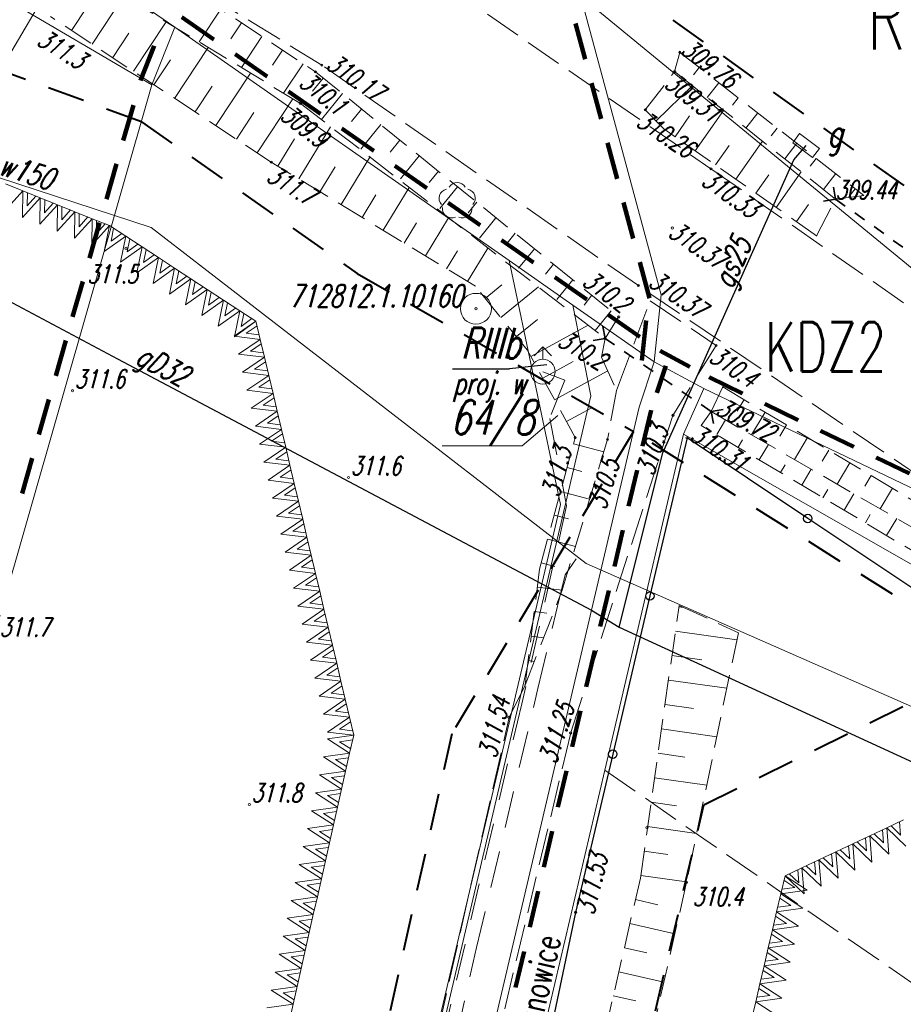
# Model space of a CAD drawing. Header units: metres. Extents: x 7429509 to 7429800, y 5564202 to 5564584.
# Tile 14 of 16: x 7429611 to 7429646, y 5564518 to 5564558. Entities that reach past the tile are written whole.
import ezdxf
from ezdxf.enums import TextEntityAlignment as Align

# ---------------------------------------------------------------- set-up
doc = ezdxf.new("R2010")
doc.units = ezdxf.units.M
doc.header["$MEASUREMENT"] = 0
for name, pattern in [('1', [0]), ('4', [2.5, 1.5, -1]), ('GDE', [0]), ('GUK', [2, 1.5, -0.5]), ('KOU', [2, 1.5, -0.5]), ('UPG', [0]), ('UPW', [0]), ('WSD', [1.75, 1.25, -0.5]), ('WSQ', [1.75, 1.25, -0.5])]:
    doc.linetypes.add(name, pattern=pattern)
doc.layers.get('0').update_dxf_attribs({"color": 250, "linetype": 'CONTINUOUS', "lineweight": 100})
for name, color, linetype, lineweight in [('EDZPD_L_0', 3, 'GDE', 13), ('EDZTD_T_0', 3, 'CONTINUOUS', 18), ('EKLPK_L_0', 3, 'GUK', 18), ('EKLTK_T_0', 3, 'CONTINUOUS', 25), ('ESPPP_L_4', 7, 'CONTINUOUS', 35), ('MPZP_L_0', 4, '4', 40), ('MPZP_L_1', 214, 'CONTINUOUS', 9), ('MPZP_T_0', 4, 'CONTINUOUS', 20), ('RAMKA_T_0', 7, 'CONTINUOUS', 13), ('SDRPK_L_1', 7, 'KOU', 18), ('SDRPT_L_0', 7, '1', 18), ('SZNPS_T_0', 7, 'CONTINUOUS', 18), ('SZNPS_T_3', 7, 'CONTINUOUS', 25), ('SZOPO_L_0', 7, '1', 35), ('SZZPZ_T_0', 7, 'CONTINUOUS', 18), ('UGGOA_T_0', 7, 'CONTINUOUS', 18), ('UGGOO_T_0', 52, 'CONTINUOUS', 18), ('UGGPA_T_0', 7, 'CONTINUOUS', 18), ('UGGPON_L_0', 52, 'UPG', 18), ('UWWOO_T_0', 5, 'CONTINUOUS', 18), ('UWWPA_T_0', 5, 'CONTINUOUS', 18), ('UWWPO_L_0', 5, 'UPW', 18), ('UWWPO_L_1', 5, 'UPW', 18), ('WUKOS_T_0', 7, 'CONTINUOUS', 18), ('WUKOS_T_1', 7, 'CONTINUOUS', 9), ('WUKPS_L_2', 7, '1', 9)]:
    doc.layers.add(name, color=color, linetype=linetype, lineweight=lineweight)
doc.styles.get("Standard").update_dxf_attribs({"font": 'Simplex.SHX', "width": 0.75})

# ---------------------------------------------------------------- blocks, each defined once
blk = doc.blocks.new('OSP')
at = {"linetype": 'Continuous'}
for radius in [0.625, 0.045]:
    blk.add_circle((0, 0), radius, dxfattribs=at)
blk = doc.blocks.new('DLN')
at = {"linetype": 'Continuous'}
for centre, start, end in [((-0.357, 0.116), 102.1497, 221.8548), ((0, 0.375), 30.1454, 149.8546), ((0.357, 0.116), 318.1452, 77.8503), ((-0.22, -0.303), 174.1535, 293.849), ((0.22, -0.303), 246.151, 5.8465)]:
    blk.add_arc(centre, 0.375, start, end, dxfattribs=at)
blk = doc.blocks.new('WLD')
at = {"linetype": 'Continuous'}
for p, q in [((0.5, 0.233), (-0.5, 0.233)), ((-0.5, 0.233), (-0.5, -0.233)), ((0.5, -0.233), (0.5, 0.233)), ((-0.5, -0.233), (0.5, -0.233))]:
    blk.add_line(p, q, dxfattribs=at)
blk = doc.blocks.new('HYP')
at = {"linetype": 'Continuous'}
for p, q in [((0, 1), (-0.35355, 0.64645)), ((0, 1), (0.35355, 0.64645)), ((0, 0.5), (0, 1))]:
    blk.add_line(p, q, dxfattribs=at)
blk.add_circle((0, 0), 0.5, dxfattribs=at)
blk = doc.blocks.new('WSP')
at = {"linetype": 'Continuous'}
blk.add_circle((0, 0), 0.045, dxfattribs=at)

msp = doc.modelspace()

# ---------------------------------------------------------------- linework, layer by layer
at = {"layer": 'EDZPD_L_0', "linetype": '1', "lineweight": 18}
for p, q in [((7429608.169, 5564563.789), (7429616.99, 5564557.74)), ((7429606.599, 5564560.969), (7429616.06, 5564555.4)), ((7429633.43, 5564558.99), (7429654.77, 5564541.45)), ((7429633.43, 5564558.99), (7429636.69, 5564546.89)), ((7429616.99, 5564557.74), (7429616.06, 5564555.4)), ((7429630.53, 5564548.28), (7429616.99, 5564557.74)), ((7429616.06, 5564555.4), (7429579.84, 5564429)), ((7429632.6, 5564538.4), (7429630.53, 5564548.28)), ((7429630.53, 5564548.28), (7429633.11, 5564546.48)), ((7429636.69, 5564546.89), (7429636.4, 5564544.18)), ((7429633.11, 5564546.48), (7429633.84, 5564542.8)), ((7429633.11, 5564546.48), (7429636.4, 5564544.18)), ((7429635.79, 5564542.34), (7429636.4, 5564544.18)), ((7429636.4, 5564544.18), (7429638.41, 5564543.1)), ((7429638.41, 5564543.1), (7429637.59, 5564541.25)), ((7429638.41, 5564543.1), (7429663.21, 5564531.21)), ((7429633.84, 5564542.8), (7429611.54, 5564447.74)), ((7429613.49, 5564447.28), (7429635.79, 5564542.34)), ((7429637.59, 5564541.25), (7429634.4, 5564527.63)), ((7429637.59, 5564541.25), (7429662.6, 5564526.94)), ((7429621.61, 5564491.56), (7429632.6, 5564538.4)), ((7429634.4, 5564527.63), (7429615.43, 5564446.79))]:
    msp.add_line(p, q, dxfattribs=at)
at = {"layer": 'EDZTD_T_0', "linetype": 'Continuous'}
for p, q in [((7429611.901, 5564559.368), (7429610.248, 5564556.546)), ((7429632.492, 5564541.998), (7429631.058, 5564540.773)), ((7429627.817, 5564540.773), (7429631.058, 5564540.773))]:
    msp.add_line(p, q, dxfattribs=at)
at = {"layer": 'EKLPK_L_0', "linetype": 'GUK'}
msp.add_line((7429634.4, 5564527.63), (7429660.61, 5564509.47), dxfattribs=at)
at = {"layer": 'EKLTK_T_0', "linetype": 'Continuous'}
for p in [(7429632.052, 5564544.063), (7429628.231, 5564543.89)]:
    msp.add_line(p, (7429630.538, 5564543.89), dxfattribs=at)
at = {"layer": 'ESPPP_L_4', "lineweight": 100}
for p, q in [((7429617.276, 5564558.15), (7429618.57, 5564557.246)), ((7429633.599, 5564556.44), (7429633.208, 5564557.892)), ((7429615.595, 5564555.585), (7429616.153, 5564556.989)), ((7429619.433, 5564556.643), (7429620.727, 5564555.739)), ((7429634.251, 5564554.02), (7429633.86, 5564555.472)), ((7429621.59, 5564555.137), (7429622.884, 5564554.233)), ((7429614.896, 5564553.153), (7429615.306, 5564554.584)), ((7429623.746, 5564553.63), (7429625.04, 5564552.726)), ((7429634.903, 5564551.6), (7429634.512, 5564553.052)), ((7429614.213, 5564550.768), (7429614.623, 5564552.199)), ((7429625.903, 5564552.123), (7429627.197, 5564551.219)), ((7429628.06, 5564550.617), (7429629.354, 5564549.713)), ((7429635.555, 5564549.18), (7429635.164, 5564550.632)), ((7429613.529, 5564548.383), (7429613.939, 5564549.814)), ((7429630.216, 5564549.11), (7429631.51, 5564548.206)), ((7429636.207, 5564546.76), (7429635.816, 5564548.212)), ((7429632.373, 5564547.603), (7429633.667, 5564546.699)), ((7429612.846, 5564545.998), (7429613.256, 5564547.429)), ((7429634.53, 5564546.097), (7429635.824, 5564545.193)), ((7429635.903, 5564544.233), (7429636.077, 5564545.859)), ((7429612.162, 5564543.613), (7429612.572, 5564545.044)), ((7429636.637, 5564544.62), (7429637.843, 5564543.972)), ((7429636.875, 5564544.023), (7429636.509, 5564542.919)), ((7429638.626, 5564543.551), (7429639.979, 5564542.902)), ((7429611.479, 5564541.228), (7429611.889, 5564542.659)), ((7429640.881, 5564542.47), (7429642.233, 5564541.821)), ((7429636.277, 5564542.226), (7429635.934, 5564540.763)), ((7429643.135, 5564541.389), (7429644.488, 5564540.74)), ((7429645.39, 5564540.308), (7429646.743, 5564539.66)), ((7429610.796, 5564538.843), (7429611.206, 5564540.274)), ((7429635.705, 5564539.788), (7429635.362, 5564538.326)), ((7429635.133, 5564537.351), (7429634.79, 5564535.888)), ((7429634.561, 5564534.913), (7429634.218, 5564533.451)), ((7429633.99, 5564532.476), (7429633.647, 5564531.014)), ((7429633.418, 5564530.039), (7429633.075, 5564528.576)), ((7429632.846, 5564527.601), (7429632.503, 5564526.139)), ((7429632.274, 5564525.164), (7429631.931, 5564523.701)), ((7429631.702, 5564522.726), (7429631.359, 5564521.264)), ((7429631.131, 5564520.289), (7429630.788, 5564518.826))]:
    msp.add_line(p, q, dxfattribs=at)
at = {"layer": 'MPZP_L_0', "linetype": '4'}
for p, q in [((7429627.004, 5564565.307), (7429654.305, 5564545.722)), ((7429615.632, 5564553.906), (7429604.855, 5564557.837)), ((7429615.632, 5564553.906), (7429624.367, 5564547.762)), ((7429624.367, 5564547.762), (7429635.56, 5564541.36)), ((7429635.56, 5564541.36), (7429628.207, 5564529.103)), ((7429650.28, 5564532.1), (7429635.56, 5564541.36)), ((7429638.407, 5564526.229), (7429650.28, 5564532.1)), ((7429628.207, 5564529.103), (7429616.455, 5564476.365)), ((7429626.214, 5564474.064), (7429638.407, 5564526.229))]:
    msp.add_line(p, q, dxfattribs=at)
at = {"layer": 'MPZP_L_1', "linetype": '4'}
for p, q in [((7429610.118, 5564550.314), (7429610.836, 5564551.104)), ((7429610.134, 5564551.385), (7429610.836, 5564551.104)), ((7429610.836, 5564551.104), (7429610.819, 5564550.033)), ((7429610.836, 5564551.104), (7429611.537, 5564550.823)), ((7429610.819, 5564550.033), (7429611.537, 5564550.823)), ((7429611.013, 5564551.032), (7429611.005, 5564550.497)), ((7429611.005, 5564550.497), (7429611.359, 5564550.894)), ((7429611.537, 5564550.823), (7429611.52, 5564549.752)), ((7429611.537, 5564550.823), (7429612.238, 5564550.542)), ((7429611.714, 5564550.751), (7429611.706, 5564550.216)), ((7429611.52, 5564549.752), (7429612.238, 5564550.542)), ((7429611.706, 5564550.216), (7429612.06, 5564550.613)), ((7429612.238, 5564550.542), (7429612.221, 5564549.471)), ((7429612.238, 5564550.542), (7429612.939, 5564550.261)), ((7429612.415, 5564550.47), (7429612.407, 5564549.935)), ((7429612.407, 5564549.935), (7429612.761, 5564550.332)), ((7429612.221, 5564549.471), (7429612.939, 5564550.261)), ((7429612.939, 5564550.261), (7429612.922, 5564549.19)), ((7429612.922, 5564549.19), (7429613.64, 5564549.98)), ((7429612.939, 5564550.261), (7429613.64, 5564549.98)), ((7429613.116, 5564550.189), (7429613.108, 5564549.654)), ((7429613.108, 5564549.654), (7429613.462, 5564550.051)), ((7429613.64, 5564549.98), (7429613.623, 5564548.909)), ((7429613.64, 5564549.98), (7429614.341, 5564549.699)), ((7429613.817, 5564549.908), (7429613.809, 5564549.373)), ((7429613.623, 5564548.909), (7429614.341, 5564549.699)), ((7429613.809, 5564549.373), (7429614.163, 5564549.77)), ((7429614.341, 5564549.699), (7429614.128, 5564548.643)), ((7429614.341, 5564549.699), (7429615, 5564549.268)), ((7429614.508, 5564549.589), (7429614.401, 5564549.062)), ((7429614.128, 5564548.643), (7429615, 5564549.268)), ((7429614.401, 5564549.062), (7429614.833, 5564549.377)), ((7429615, 5564549.268), (7429614.787, 5564548.212)), ((7429615, 5564549.268), (7429615.659, 5564548.837)), ((7429615.167, 5564549.158), (7429615.06, 5564548.631)), ((7429614.787, 5564548.212), (7429615.659, 5564548.837)), ((7429615.06, 5564548.631), (7429615.492, 5564548.946)), ((7429615.659, 5564548.837), (7429615.446, 5564547.781)), ((7429615.659, 5564548.837), (7429616.318, 5564548.406)), ((7429615.826, 5564548.727), (7429615.719, 5564548.2)), ((7429615.446, 5564547.781), (7429616.318, 5564548.406)), ((7429615.719, 5564548.2), (7429616.151, 5564548.515)), ((7429616.318, 5564548.406), (7429616.105, 5564547.35)), ((7429616.318, 5564548.406), (7429616.977, 5564547.975)), ((7429616.485, 5564548.296), (7429616.379, 5564547.769)), ((7429616.105, 5564547.35), (7429616.977, 5564547.975)), ((7429616.379, 5564547.769), (7429616.81, 5564548.084)), ((7429616.977, 5564547.975), (7429616.764, 5564546.919)), ((7429616.977, 5564547.975), (7429617.637, 5564547.544)), ((7429616.764, 5564546.919), (7429617.637, 5564547.544)), ((7429617.144, 5564547.865), (7429617.038, 5564547.338)), ((7429617.038, 5564547.338), (7429617.47, 5564547.653)), ((7429617.637, 5564547.544), (7429617.423, 5564546.488)), ((7429617.637, 5564547.544), (7429618.296, 5564547.113)), ((7429617.423, 5564546.488), (7429618.296, 5564547.113)), ((7429617.804, 5564547.434), (7429617.697, 5564546.907)), ((7429617.697, 5564546.907), (7429618.129, 5564547.222)), ((7429618.296, 5564547.113), (7429618.083, 5564546.057)), ((7429618.296, 5564547.113), (7429618.955, 5564546.682)), ((7429618.463, 5564547.003), (7429618.356, 5564546.476)), ((7429618.356, 5564546.476), (7429618.788, 5564546.791)), ((7429618.083, 5564546.057), (7429618.955, 5564546.682)), ((7429618.955, 5564546.682), (7429618.742, 5564545.626)), ((7429618.955, 5564546.682), (7429619.614, 5564546.251)), ((7429619.122, 5564546.572), (7429619.015, 5564546.045)), ((7429619.015, 5564546.045), (7429619.447, 5564546.36)), ((7429618.742, 5564545.626), (7429619.614, 5564546.251)), ((7429619.614, 5564546.251), (7429619.401, 5564545.195)), ((7429619.614, 5564546.251), (7429620.273, 5564545.82)), ((7429619.781, 5564546.141), (7429619.674, 5564545.614)), ((7429619.674, 5564545.614), (7429620.106, 5564545.929)), ((7429620.273, 5564545.82), (7429619.387, 5564545.22)), ((7429619.401, 5564545.195), (7429620.273, 5564545.82)), ((7429620.317, 5564545.635), (7429619.874, 5564545.335)), ((7429620.273, 5564545.82), (7429620.445, 5564545.09)), ((7429619.387, 5564545.22), (7429620.445, 5564545.09)), ((7429620.445, 5564545.09), (7429619.559, 5564544.491)), ((7429619.874, 5564545.335), (7429620.402, 5564545.275)), ((7429620.445, 5564545.09), (7429620.617, 5564544.361)), ((7429620.489, 5564544.905), (7429620.046, 5564544.606)), ((7429619.559, 5564544.491), (7429620.617, 5564544.361)), ((7429620.617, 5564544.361), (7429619.731, 5564543.762)), ((7429620.046, 5564544.606), (7429620.574, 5564544.546)), ((7429620.617, 5564544.361), (7429620.79, 5564543.631)), ((7429620.661, 5564544.176), (7429620.218, 5564543.876)), ((7429619.731, 5564543.762), (7429620.79, 5564543.631)), ((7429620.79, 5564543.631), (7429619.903, 5564543.032)), ((7429620.218, 5564543.876), (7429620.746, 5564543.816)), ((7429620.79, 5564543.631), (7429620.962, 5564542.902)), ((7429620.833, 5564543.447), (7429620.39, 5564543.147)), ((7429620.39, 5564543.147), (7429620.918, 5564543.087)), ((7429619.903, 5564543.032), (7429620.962, 5564542.902)), ((7429620.962, 5564542.902), (7429620.075, 5564542.303)), ((7429621.005, 5564542.717), (7429620.562, 5564542.418)), ((7429620.962, 5564542.902), (7429621.134, 5564542.173)), ((7429620.075, 5564542.303), (7429621.134, 5564542.173)), ((7429620.562, 5564542.418), (7429621.09, 5564542.357)), ((7429621.134, 5564542.173), (7429620.248, 5564541.574)), ((7429621.177, 5564541.988), (7429620.734, 5564541.688)), ((7429621.134, 5564542.173), (7429621.306, 5564541.443)), ((7429620.248, 5564541.574), (7429621.306, 5564541.443)), ((7429620.734, 5564541.688), (7429621.262, 5564541.628)), ((7429621.306, 5564541.443), (7429620.42, 5564540.844)), ((7429621.349, 5564541.259), (7429620.906, 5564540.959)), ((7429621.306, 5564541.443), (7429621.478, 5564540.714)), ((7429620.42, 5564540.844), (7429621.478, 5564540.714)), ((7429621.478, 5564540.714), (7429620.592, 5564540.115)), ((7429620.906, 5564540.959), (7429621.434, 5564540.899)), ((7429621.478, 5564540.714), (7429621.65, 5564539.985)), ((7429621.521, 5564540.529), (7429621.078, 5564540.23)), ((7429620.592, 5564540.115), (7429621.65, 5564539.985)), ((7429621.65, 5564539.985), (7429620.764, 5564539.385)), ((7429621.078, 5564540.23), (7429621.606, 5564540.169)), ((7429621.65, 5564539.985), (7429621.822, 5564539.255)), ((7429621.693, 5564539.8), (7429621.25, 5564539.5)), ((7429620.764, 5564539.385), (7429621.822, 5564539.255)), ((7429621.822, 5564539.255), (7429620.936, 5564538.656)), ((7429621.25, 5564539.5), (7429621.778, 5564539.44)), ((7429621.822, 5564539.255), (7429621.994, 5564538.526)), ((7429621.866, 5564539.07), (7429621.423, 5564538.771)), ((7429621.423, 5564538.771), (7429621.95, 5564538.711)), ((7429620.936, 5564538.656), (7429621.994, 5564538.526)), ((7429621.994, 5564538.526), (7429621.108, 5564537.927)), ((7429622.038, 5564538.341), (7429621.595, 5564538.042)), ((7429621.994, 5564538.526), (7429622.166, 5564537.797)), ((7429621.108, 5564537.927), (7429622.166, 5564537.797)), ((7429621.595, 5564538.042), (7429622.123, 5564537.981)), ((7429622.166, 5564537.797), (7429621.28, 5564537.197)), ((7429622.21, 5564537.612), (7429621.767, 5564537.312)), ((7429622.166, 5564537.797), (7429622.338, 5564537.067)), ((7429621.28, 5564537.197), (7429622.338, 5564537.067)), ((7429621.767, 5564537.312), (7429622.295, 5564537.252)), ((7429622.338, 5564537.067), (7429621.452, 5564536.468)), ((7429622.382, 5564536.882), (7429621.939, 5564536.583)), ((7429622.338, 5564537.067), (7429622.51, 5564536.338)), ((7429621.452, 5564536.468), (7429622.51, 5564536.338)), ((7429622.51, 5564536.338), (7429621.624, 5564535.739)), ((7429621.939, 5564536.583), (7429622.467, 5564536.523)), ((7429622.51, 5564536.338), (7429622.682, 5564535.608)), ((7429622.554, 5564536.153), (7429622.111, 5564535.853)), ((7429621.624, 5564535.739), (7429622.682, 5564535.608)), ((7429622.682, 5564535.608), (7429621.796, 5564535.009)), ((7429622.111, 5564535.853), (7429622.639, 5564535.793)), ((7429622.682, 5564535.608), (7429622.854, 5564534.879)), ((7429622.726, 5564535.424), (7429622.283, 5564535.124)), ((7429622.283, 5564535.124), (7429622.811, 5564535.064)), ((7429621.796, 5564535.009), (7429622.854, 5564534.879)), ((7429622.854, 5564534.879), (7429621.968, 5564534.28)), ((7429622.854, 5564534.879), (7429623.026, 5564534.15)), ((7429622.898, 5564534.694), (7429622.455, 5564534.395)), ((7429622.455, 5564534.395), (7429622.983, 5564534.334)), ((7429621.968, 5564534.28), (7429623.026, 5564534.15)), ((7429623.026, 5564534.15), (7429622.14, 5564533.551)), ((7429623.07, 5564533.965), (7429622.627, 5564533.665)), ((7429623.026, 5564534.15), (7429623.199, 5564533.42)), ((7429622.14, 5564533.551), (7429623.199, 5564533.42)), ((7429622.627, 5564533.665), (7429623.155, 5564533.605)), ((7429623.199, 5564533.42), (7429622.312, 5564532.821)), ((7429623.242, 5564533.236), (7429622.799, 5564532.936)), ((7429623.199, 5564533.42), (7429623.371, 5564532.691)), ((7429622.312, 5564532.821), (7429623.371, 5564532.691)), ((7429622.799, 5564532.936), (7429623.327, 5564532.876)), ((7429623.371, 5564532.691), (7429622.485, 5564532.092)), ((7429623.414, 5564532.506), (7429622.971, 5564532.207)), ((7429623.371, 5564532.691), (7429623.543, 5564531.962)), ((7429622.485, 5564532.092), (7429623.543, 5564531.962)), ((7429623.543, 5564531.962), (7429622.657, 5564531.362)), ((7429622.971, 5564532.207), (7429623.499, 5564532.146)), ((7429623.543, 5564531.962), (7429623.715, 5564531.232)), ((7429623.586, 5564531.777), (7429623.143, 5564531.477)), ((7429622.657, 5564531.362), (7429623.715, 5564531.232)), ((7429623.715, 5564531.232), (7429622.829, 5564530.633)), ((7429623.143, 5564531.477), (7429623.671, 5564531.417)), ((7429623.715, 5564531.232), (7429623.887, 5564530.503)), ((7429623.758, 5564531.047), (7429623.315, 5564530.748)), ((7429623.315, 5564530.748), (7429623.843, 5564530.688)), ((7429622.829, 5564530.633), (7429623.887, 5564530.503)), ((7429623.887, 5564530.503), (7429623.001, 5564529.904)), ((7429623.887, 5564530.503), (7429624.059, 5564529.774)), ((7429623.93, 5564530.318), (7429623.487, 5564530.019)), ((7429623.487, 5564530.019), (7429624.015, 5564529.958)), ((7429623.001, 5564529.904), (7429624.059, 5564529.774)), ((7429624.059, 5564529.774), (7429623.173, 5564529.174)), ((7429624.103, 5564529.589), (7429623.659, 5564529.289)), ((7429624.059, 5564529.774), (7429624.231, 5564529.044)), ((7429623.173, 5564529.174), (7429624.231, 5564529.044)), ((7429623.659, 5564529.289), (7429624.187, 5564529.229)), ((7429624.231, 5564529.044), (7429623.173, 5564528.896)), ((7429623.173, 5564528.896), (7429624.067, 5564528.317)), ((7429624.19, 5564528.86), (7429623.66, 5564528.786)), ((7429623.66, 5564528.786), (7429624.109, 5564528.502)), ((7429624.231, 5564529.044), (7429624.067, 5564528.317)), ((7429624.067, 5564528.317), (7429623.009, 5564528.169)), ((7429623.009, 5564528.169), (7429623.904, 5564527.591)), ((7429624.026, 5564528.133), (7429623.497, 5564528.059)), ((7429623.497, 5564528.059), (7429623.945, 5564527.775)), ((7429624.067, 5564528.317), (7429623.904, 5564527.591)), ((7429623.904, 5564527.591), (7429622.845, 5564527.442)), ((7429623.904, 5564527.591), (7429623.74, 5564526.864)), ((7429622.845, 5564527.442), (7429623.74, 5564526.864)), ((7429623.862, 5564527.407), (7429623.333, 5564527.333)), ((7429623.333, 5564527.333), (7429623.781, 5564527.048)), ((7429623.74, 5564526.864), (7429622.681, 5564526.716)), ((7429623.74, 5564526.864), (7429623.576, 5564526.137)), ((7429622.681, 5564526.716), (7429623.576, 5564526.137)), ((7429623.698, 5564526.68), (7429623.169, 5564526.606)), ((7429623.169, 5564526.606), (7429623.618, 5564526.322)), ((7429623.576, 5564526.137), (7429622.518, 5564525.989)), ((7429622.518, 5564525.989), (7429623.412, 5564525.411)), ((7429623.535, 5564525.953), (7429623.005, 5564525.879)), ((7429623.576, 5564526.137), (7429623.412, 5564525.411)), ((7429623.005, 5564525.879), (7429623.454, 5564525.595)), ((7429645.819, 5564525.293), (7429646.505, 5564525.616)), ((7429623.412, 5564525.411), (7429622.354, 5564525.262)), ((7429622.354, 5564525.262), (7429623.249, 5564524.684)), ((7429623.371, 5564525.227), (7429622.842, 5564525.152)), ((7429622.842, 5564525.152), (7429623.29, 5564524.868)), ((7429623.412, 5564525.411), (7429623.249, 5564524.684)), ((7429645.132, 5564524.97), (7429645.819, 5564525.293)), ((7429645.693, 5564524.681), (7429645.645, 5564525.211)), ((7429645.906, 5564524.229), (7429645.819, 5564525.293)), ((7429645.819, 5564525.293), (7429646.592, 5564524.552)), ((7429645.993, 5564525.375), (7429646.379, 5564525.004)), ((7429646.379, 5564525.004), (7429646.331, 5564525.534)), ((7429644.446, 5564524.647), (7429645.132, 5564524.97)), ((7429645.006, 5564524.358), (7429644.958, 5564524.888)), ((7429645.219, 5564523.906), (7429645.132, 5564524.97)), ((7429645.132, 5564524.97), (7429645.906, 5564524.229)), ((7429645.306, 5564525.052), (7429645.693, 5564524.681)), ((7429623.249, 5564524.684), (7429622.19, 5564524.536)), ((7429622.19, 5564524.536), (7429623.085, 5564523.957)), ((7429623.207, 5564524.5), (7429622.678, 5564524.426)), ((7429622.678, 5564524.426), (7429623.127, 5564524.141)), ((7429623.249, 5564524.684), (7429623.085, 5564523.957)), ((7429643.759, 5564524.324), (7429644.446, 5564524.647)), ((7429643.933, 5564524.406), (7429644.32, 5564524.035)), ((7429644.32, 5564524.035), (7429644.272, 5564524.565)), ((7429644.533, 5564523.583), (7429644.446, 5564524.647)), ((7429644.446, 5564524.647), (7429645.219, 5564523.906)), ((7429644.62, 5564524.729), (7429645.006, 5564524.358)), ((7429623.085, 5564523.957), (7429622.027, 5564523.809)), ((7429623.085, 5564523.957), (7429622.921, 5564523.231)), ((7429642.386, 5564523.678), (7429643.073, 5564524.001)), ((7429643.073, 5564524.001), (7429643.759, 5564524.324)), ((7429643.16, 5564522.937), (7429643.073, 5564524.001)), ((7429643.073, 5564524.001), (7429643.846, 5564523.26)), ((7429643.247, 5564524.083), (7429643.633, 5564523.712)), ((7429643.633, 5564523.712), (7429643.585, 5564524.242)), ((7429643.846, 5564523.26), (7429643.759, 5564524.324)), ((7429643.759, 5564524.324), (7429644.533, 5564523.583)), ((7429622.027, 5564523.809), (7429622.921, 5564523.231)), ((7429623.044, 5564523.773), (7429622.514, 5564523.699)), ((7429622.514, 5564523.699), (7429622.963, 5564523.415)), ((7429641.7, 5564523.355), (7429642.386, 5564523.678)), ((7429642.26, 5564523.066), (7429642.212, 5564523.596)), ((7429642.473, 5564522.614), (7429642.386, 5564523.678)), ((7429642.386, 5564523.678), (7429643.16, 5564522.937)), ((7429642.56, 5564523.76), (7429642.947, 5564523.389)), ((7429642.947, 5564523.389), (7429642.899, 5564523.919)), ((7429622.921, 5564523.231), (7429621.863, 5564523.082)), ((7429622.921, 5564523.231), (7429622.758, 5564522.504)), ((7429641.53, 5564522.625), (7429641.7, 5564523.355)), ((7429642.103, 5564522.882), (7429641.657, 5564523.17)), ((7429641.7, 5564523.355), (7429642.473, 5564522.614)), ((7429642.59, 5564522.769), (7429641.7, 5564523.355)), ((7429641.874, 5564523.437), (7429642.26, 5564523.066)), ((7429621.863, 5564523.082), (7429622.758, 5564522.504)), ((7429622.88, 5564523.047), (7429622.351, 5564522.972)), ((7429622.351, 5564522.972), (7429622.799, 5564522.688)), ((7429641.53, 5564522.625), (7429642.59, 5564522.769)), ((7429641.573, 5564522.81), (7429642.103, 5564522.882)), ((7429622.758, 5564522.504), (7429621.699, 5564522.356)), ((7429621.699, 5564522.356), (7429622.594, 5564521.777)), ((7429622.758, 5564522.504), (7429622.594, 5564521.777)), ((7429641.361, 5564521.895), (7429641.53, 5564522.625)), ((7429641.934, 5564522.152), (7429641.487, 5564522.44)), ((7429642.421, 5564522.039), (7429641.53, 5564522.625)), ((7429622.716, 5564522.32), (7429622.187, 5564522.246)), ((7429622.187, 5564522.246), (7429622.635, 5564521.961)), ((7429641.361, 5564521.895), (7429642.421, 5564522.039)), ((7429641.404, 5564522.08), (7429641.934, 5564522.152)), ((7429622.594, 5564521.777), (7429621.535, 5564521.629)), ((7429621.535, 5564521.629), (7429622.43, 5564521.051)), ((7429622.552, 5564521.593), (7429622.023, 5564521.519)), ((7429622.594, 5564521.777), (7429622.43, 5564521.051)), ((7429641.192, 5564521.165), (7429641.361, 5564521.895)), ((7429641.765, 5564521.422), (7429641.318, 5564521.71)), ((7429642.252, 5564521.309), (7429641.361, 5564521.895)), ((7429622.023, 5564521.519), (7429622.472, 5564521.235)), ((7429641.023, 5564520.435), (7429641.192, 5564521.165)), ((7429641.192, 5564521.165), (7429642.252, 5564521.309)), ((7429642.082, 5564520.579), (7429641.192, 5564521.165)), ((7429641.235, 5564521.35), (7429641.765, 5564521.422)), ((7429622.43, 5564521.051), (7429621.372, 5564520.902)), ((7429621.372, 5564520.902), (7429622.266, 5564520.324)), ((7429622.389, 5564520.867), (7429621.859, 5564520.792)), ((7429621.859, 5564520.792), (7429622.308, 5564520.508)), ((7429622.43, 5564521.051), (7429622.266, 5564520.324)), ((7429641.595, 5564520.692), (7429641.149, 5564520.98)), ((7429640.853, 5564519.705), (7429641.023, 5564520.435)), ((7429641.023, 5564520.435), (7429642.082, 5564520.579)), ((7429641.913, 5564519.849), (7429641.023, 5564520.435)), ((7429641.065, 5564520.62), (7429641.595, 5564520.692)), ((7429622.266, 5564520.324), (7429621.208, 5564520.176)), ((7429621.208, 5564520.176), (7429622.103, 5564519.597)), ((7429622.225, 5564520.14), (7429621.696, 5564520.066)), ((7429621.696, 5564520.066), (7429622.144, 5564519.781)), ((7429622.266, 5564520.324), (7429622.103, 5564519.597)), ((7429640.896, 5564519.89), (7429641.426, 5564519.962)), ((7429641.426, 5564519.962), (7429640.98, 5564520.25)), ((7429622.103, 5564519.597), (7429621.044, 5564519.449)), ((7429622.103, 5564519.597), (7429621.939, 5564518.871)), ((7429640.684, 5564518.975), (7429640.853, 5564519.705)), ((7429640.853, 5564519.705), (7429641.913, 5564519.849)), ((7429641.744, 5564519.119), (7429640.853, 5564519.705)), ((7429621.044, 5564519.449), (7429621.939, 5564518.871)), ((7429622.061, 5564519.413), (7429621.532, 5564519.339)), ((7429621.532, 5564519.339), (7429621.981, 5564519.055)), ((7429640.727, 5564519.16), (7429641.257, 5564519.232)), ((7429641.257, 5564519.232), (7429640.81, 5564519.52)), ((7429621.939, 5564518.871), (7429620.881, 5564518.722)), ((7429621.939, 5564518.871), (7429621.775, 5564518.144)), ((7429640.515, 5564518.246), (7429640.684, 5564518.975)), ((7429641.088, 5564518.502), (7429640.641, 5564518.791)), ((7429640.684, 5564518.975), (7429641.744, 5564519.119)), ((7429641.575, 5564518.389), (7429640.684, 5564518.975)), ((7429620.881, 5564518.722), (7429621.775, 5564518.144)), ((7429621.898, 5564518.687), (7429621.368, 5564518.612)), ((7429621.368, 5564518.612), (7429621.817, 5564518.328)), ((7429640.515, 5564518.246), (7429641.575, 5564518.389)), ((7429640.558, 5564518.43), (7429641.088, 5564518.502)), ((7429621.775, 5564518.144), (7429620.717, 5564517.996)), ((7429621.775, 5564518.144), (7429621.612, 5564517.417)), ((7429640.345, 5564517.516), (7429640.515, 5564518.246)), ((7429641.405, 5564517.66), (7429640.515, 5564518.246))]:
    msp.add_line(p, q, dxfattribs=at)
at = {"layer": 'SDRPK_L_1', "linetype": 'KOU'}
for p, q in [((7429622.94, 5564556.2), (7429613.6, 5564561.94)), ((7429626.36, 5564560.54), (7429638.7, 5564552)), ((7429635.76, 5564547.27), (7429622.94, 5564556.2)), ((7429638.7, 5564552), (7429651.96, 5564542.77)), ((7429649.01, 5564538.27), (7429635.76, 5564547.27)), ((7429634.87, 5564543.02), (7429636.24, 5564546.65)), ((7429636.24, 5564546.65), (7429638.91, 5564544.84)), ((7429638.91, 5564544.84), (7429637.16, 5564542.01)), ((7429637.16, 5564542.01), (7429633.023, 5564529.144)), ((7429630.525, 5564529.772), (7429631.17, 5564531.08)), ((7429627.21, 5564515.171), (7429630.525, 5564529.772)), ((7429633.023, 5564529.144), (7429629.567, 5564514.708))]:
    msp.add_line(p, q, dxfattribs=at)
at = {"layer": 'SDRPT_L_0', "linetype": '1', "lineweight": 35}
for p, q in [((7429643.669, 5564551.258), (7429643.75, 5564550.77)), ((7429643.262, 5564550.689), (7429643.75, 5564550.77)), ((7429643.75, 5564550.77), (7429644.139, 5564550.492)), ((7429644.529, 5564550.214), (7429644.918, 5564549.936)), ((7429645.307, 5564549.658), (7429645.697, 5564549.38)), ((7429646.086, 5564549.102), (7429646.475, 5564548.824)), ((7429634.321, 5564545.617), (7429634.41, 5564545.13)), ((7429633.923, 5564545.041), (7429634.41, 5564545.13)), ((7429634.41, 5564545.13), (7429634.799, 5564544.861)), ((7429635.188, 5564544.593), (7429635.577, 5564544.324)), ((7429635.965, 5564544.056), (7429636.354, 5564543.787)), ((7429636.743, 5564543.518), (7429637.132, 5564543.25)), ((7429637.521, 5564542.981), (7429637.91, 5564542.713)), ((7429638.299, 5564542.444), (7429638.71, 5564542.16)), ((7429638.71, 5564542.16), (7429639.197, 5564542.249)), ((7429638.71, 5564542.16), (7429638.799, 5564541.673))]:
    msp.add_line(p, q, dxfattribs=at)
at = {"layer": 'SZOPO_L_0', "linetype": '1', "lineweight": 25}
for p, q in [((7429637.73, 5564541.1), (7429636.227, 5564534.69)), ((7429642.62, 5564537.83), (7429637.73, 5564541.1)), ((7429647.51, 5564534.56), (7429642.62, 5564537.83)), ((7429636.227, 5564534.69), (7429634.723, 5564528.28)), ((7429634.723, 5564528.28), (7429633.22, 5564521.87)), ((7429633.22, 5564521.87), (7429631.415, 5564513.33))]:
    msp.add_line(p, q, dxfattribs=at)
for centre in [(7429642.62, 5564537.83), (7429636.227, 5564534.69), (7429634.723, 5564528.28)]:
    msp.add_circle(centre, 0.17, dxfattribs=at)
at = {"layer": 'UGGPON_L_0', "linetype": '1', "lineweight": 25}
for p, q in [((7429642.06, 5564552.37), (7429642.55, 5564552.94)), ((7429636.75, 5564540.49), (7429642.06, 5564552.37)), ((7429602.351, 5564550.843), (7429614.67, 5564544.3)), ((7429614.67, 5564544.3), (7429633.86, 5564534.12)), ((7429634.98, 5564533.43), (7429636.75, 5564540.49)), ((7429633.86, 5564534.12), (7429634.98, 5564533.43)), ((7429634.98, 5564533.43), (7429647.66, 5564527.59))]:
    msp.add_line(p, q, dxfattribs=at)
at = {"layer": 'UWWPO_L_0', "linetype": '1'}
for p, q in [((7429603.047, 5564553.861), (7429616.03, 5564549.62)), ((7429616.03, 5564549.62), (7429633.65, 5564536)), ((7429633.65, 5564536), (7429662.93, 5564523.13))]:
    msp.add_line(p, q, dxfattribs=at)
at = {"layer": 'UWWPO_L_1', "linetype": '4'}
for p, q in [((7429631.89, 5564543.78), (7429632.78, 5564543.44)), ((7429632.78, 5564543.44), (7429632.17, 5564541.88)), ((7429632.17, 5564541.88), (7429632.85, 5564538.34)), ((7429632.85, 5564538.34), (7429631.04, 5564530.32)), ((7429632.8, 5564535.55), (7429633.24, 5564536.2)), ((7429632.56, 5564534.61), (7429632.8, 5564535.55)), ((7429631.69, 5564530.94), (7429632.56, 5564534.61)), ((7429629.21, 5564520.44), (7429631.69, 5564530.94)), ((7429631.04, 5564530.32), (7429628.74, 5564520.58)), ((7429628.74, 5564520.58), (7429626.63, 5564511.66)), ((7429627.83, 5564514.38), (7429629.21, 5564520.44))]:
    msp.add_line(p, q, dxfattribs=at)
at = {"layer": 'WUKPS_L_2', "linetype": 'WSQ'}
for p, q in [((7429613.6, 5564561.94), (7429622.68, 5564555.93)), ((7429620.89, 5564552.27), (7429611.95, 5564558.17)), ((7429637.44, 5564556.72), (7429637.23, 5564555.94)), ((7429637.44, 5564556.72), (7429644.89, 5564550.92)), ((7429622.68, 5564555.93), (7429634.96, 5564546)), ((7429636.04, 5564554.39), (7429637.23, 5564555.94)), ((7429636.79, 5564553.62), (7429636.04, 5564554.39)), ((7429642.98, 5564549.29), (7429636.79, 5564553.62)), ((7429629.16, 5564547.24), (7429620.89, 5564552.27)), ((7429642.98, 5564549.29), (7429643.75, 5564550.77)), ((7429644.89, 5564550.92), (7429643.75, 5564550.77)), ((7429631.26, 5564544.66), (7429629.16, 5564547.24)), ((7429634.96, 5564546), (7429634.41, 5564545.13)), ((7429633.2, 5564541.11), (7429631.26, 5564544.66)), ((7429639.18, 5564543.16), (7429638.71, 5564542.16)), ((7429639.18, 5564543.16), (7429660.26, 5564530.57)), ((7429638.31, 5564541.6), (7429638.71, 5564542.16)), ((7429649.13, 5564535.17), (7429638.31, 5564541.6)), ((7429631.76, 5564535.78), (7429633.2, 5564541.11)), ((7429631.17, 5564531.08), (7429631.76, 5564535.78)), ((7429631.17, 5564531.08), (7429632.68, 5564534.93)), ((7429635.84, 5564523.26), (7429637.41, 5564534.31)), ((7429637.41, 5564534.31), (7429639.81, 5564533.2)), ((7429630.5, 5564499.97), (7429635.84, 5564523.26))]:
    msp.add_line(p, q, dxfattribs=at)
at = {"layer": 'WUKPS_L_2', "linetype": 'WSD'}
for p, q in [((7429622.07, 5564554.65), (7429613.05, 5564560.14)), ((7429637.23, 5564555.94), (7429643.75, 5564550.77)), ((7429622.07, 5564554.65), (7429634.41, 5564545.13)), ((7429634.41, 5564545.13), (7429634.27, 5564544.37)), ((7429634.27, 5564544.37), (7429634.87, 5564543.02)), ((7429634.87, 5564543.02), (7429634.51, 5564541.03)), ((7429638.71, 5564542.16), (7429659.85, 5564529.98)), ((7429634.51, 5564541.03), (7429632.68, 5564534.93)), ((7429639.81, 5564533.2), (7429637.71, 5564523.09)), ((7429637.71, 5564523.09), (7429634.63, 5564509.47))]:
    msp.add_line(p, q, dxfattribs=at)
at = {"layer": 'WUKPS_L_2', "linetype": '1'}
for p, q in [((7429613.637, 5564557.057), (7429614.92, 5564559.002)), ((7429612.802, 5564557.608), (7429613.434, 5564558.565)), ((7429618.847, 5564558.467), (7429617.971, 5564557.145)), ((7429615.306, 5564555.955), (7429616.63, 5564557.961)), ((7429619.681, 5564557.915), (7429619.253, 5564557.27)), ((7429614.471, 5564556.506), (7429615.123, 5564557.494)), ((7429620.514, 5564557.363), (7429619.681, 5564556.104)), ((7429616.975, 5564554.854), (7429618.339, 5564556.921)), ((7429621.348, 5564556.811), (7429620.942, 5564556.198)), ((7429616.141, 5564555.404), (7429616.813, 5564556.423)), ((7429618.645, 5564553.752), (7429620.049, 5564555.88)), ((7429622.182, 5564556.26), (7429621.391, 5564555.064)), ((7429638.229, 5564556.106), (7429637.999, 5564555.81)), ((7429622.993, 5564555.677), (7429622.561, 5564555.141)), ((7429639.018, 5564555.491), (7429638.552, 5564554.892)), ((7429617.81, 5564554.303), (7429618.502, 5564555.352)), ((7429636.479, 5564553.939), (7429637.948, 5564555.371)), ((7429620.314, 5564552.65), (7429621.759, 5564554.84)), ((7429623.771, 5564555.048), (7429622.927, 5564554.005)), ((7429639.807, 5564554.877), (7429639.571, 5564554.574)), ((7429619.479, 5564553.201), (7429620.192, 5564554.28)), ((7429624.549, 5564554.419), (7429624.138, 5564553.911)), ((7429638.063, 5564552.729), (7429639.211, 5564554.369)), ((7429637.244, 5564553.302), (7429637.835, 5564554.147)), ((7429640.596, 5564554.263), (7429640.119, 5564553.649)), ((7429622.009, 5564551.589), (7429623.295, 5564553.705)), ((7429625.326, 5564553.79), (7429624.526, 5564552.801)), ((7429641.385, 5564553.648), (7429641.144, 5564553.338)), ((7429621.155, 5564552.109), (7429621.827, 5564553.214)), ((7429626.104, 5564553.161), (7429625.714, 5564552.68)), ((7429639.702, 5564551.583), (7429640.781, 5564553.124)), ((7429638.883, 5564552.156), (7429639.439, 5564552.951)), ((7429642.174, 5564553.034), (7429641.686, 5564552.407)), ((7429623.718, 5564550.55), (7429624.889, 5564552.475)), ((7429626.881, 5564552.533), (7429626.125, 5564551.597)), ((7429642.963, 5564552.42), (7429642.716, 5564552.103)), ((7429622.863, 5564551.07), (7429623.478, 5564552.08)), ((7429627.659, 5564551.904), (7429627.291, 5564551.45)), ((7429641.341, 5564550.436), (7429642.351, 5564551.88)), ((7429640.522, 5564551.01), (7429641.044, 5564551.756)), ((7429643.753, 5564551.806), (7429643.253, 5564551.164)), ((7429625.426, 5564549.511), (7429626.482, 5564551.246)), ((7429628.436, 5564551.275), (7429627.723, 5564550.393)), ((7429644.542, 5564551.191), (7429644.29, 5564550.868)), ((7429624.572, 5564550.03), (7429625.129, 5564550.946)), ((7429629.214, 5564550.646), (7429628.868, 5564550.219)), ((7429642.161, 5564549.863), (7429642.648, 5564550.56)), ((7429627.135, 5564548.472), (7429628.075, 5564550.017)), ((7429629.992, 5564550.018), (7429629.322, 5564549.19)), ((7429626.281, 5564548.991), (7429626.78, 5564549.811)), ((7429630.769, 5564549.389), (7429630.445, 5564548.988)), ((7429628.844, 5564547.432), (7429629.669, 5564548.788)), ((7429631.547, 5564548.76), (7429630.909, 5564547.972)), ((7429627.99, 5564547.952), (7429628.431, 5564548.677)), ((7429632.324, 5564548.131), (7429632.005, 5564547.736)), ((7429633.102, 5564547.502), (7429632.462, 5564546.711)), ((7429629.558, 5564546.751), (7429630.227, 5564547.296)), ((7429630.189, 5564545.976), (7429631.71, 5564547.213)), ((7429633.88, 5564546.874), (7429633.559, 5564546.477)), ((7429630.82, 5564545.2), (7429631.672, 5564545.893)), ((7429634.657, 5564546.245), (7429634.015, 5564545.451)), ((7429631.406, 5564544.394), (7429633.723, 5564545.66)), ((7429631.885, 5564543.516), (7429633.124, 5564544.193)), ((7429632.365, 5564542.639), (7429634.517, 5564543.815)), ((7429632.844, 5564541.761), (7429633.842, 5564542.306)), ((7429640.039, 5564542.647), (7429639.76, 5564542.181)), ((7429640.897, 5564542.134), (7429640.348, 5564541.216)), ((7429638.936, 5564541.228), (7429639.291, 5564541.825)), ((7429641.756, 5564541.622), (7429641.485, 5564541.169)), ((7429642.614, 5564541.109), (7429642.082, 5564540.217)), ((7429633.133, 5564540.861), (7429634.36, 5564540.529)), ((7429639.796, 5564540.717), (7429639.977, 5564541.022)), ((7429640.655, 5564540.206), (7429641.024, 5564540.827)), ((7429643.473, 5564540.596), (7429643.21, 5564540.157)), ((7429641.515, 5564539.695), (7429641.703, 5564540.011)), ((7429644.331, 5564540.083), (7429643.815, 5564539.219)), ((7429632.872, 5564539.896), (7429633.472, 5564539.733)), ((7429642.375, 5564539.185), (7429642.757, 5564539.828)), ((7429645.19, 5564539.571), (7429644.936, 5564539.145)), ((7429632.611, 5564538.93), (7429633.785, 5564538.613)), ((7429643.234, 5564538.674), (7429643.429, 5564539.001)), ((7429644.094, 5564538.163), (7429644.49, 5564538.83)), ((7429646.048, 5564539.058), (7429645.548, 5564538.22)), ((7429632.35, 5564537.965), (7429632.924, 5564537.81)), ((7429644.954, 5564537.652), (7429645.155, 5564537.991)), ((7429645.813, 5564537.141), (7429646.223, 5564537.831)), ((7429632.089, 5564536.999), (7429633.21, 5564536.697)), ((7429631.829, 5564536.034), (7429632.376, 5564535.886)), ((7429631.668, 5564535.049), (7429632.677, 5564534.922)), ((7429631.544, 5564534.057), (7429632.049, 5564533.993)), ((7429637.402, 5564534.255), (7429637.584, 5564534.229)), ((7429637.262, 5564533.265), (7429639.75, 5564532.912)), ((7429631.419, 5564533.064), (7429631.923, 5564533.001)), ((7429631.295, 5564532.072), (7429631.547, 5564532.041)), ((7429637.121, 5564532.275), (7429638.334, 5564532.103)), ((7429636.98, 5564531.285), (7429639.343, 5564530.949)), ((7429636.84, 5564530.295), (7429637.989, 5564530.132)), ((7429636.699, 5564529.305), (7429638.935, 5564528.987)), ((7429636.558, 5564528.315), (7429637.645, 5564528.161)), ((7429636.418, 5564527.325), (7429638.527, 5564527.025)), ((7429636.277, 5564526.335), (7429637.3, 5564526.189)), ((7429636.136, 5564525.345), (7429638.12, 5564525.063)), ((7429635.996, 5564524.355), (7429636.956, 5564524.218)), ((7429635.855, 5564523.365), (7429637.712, 5564523.101)), ((7429635.64, 5564522.388), (7429636.549, 5564522.18)), ((7429635.417, 5564521.414), (7429637.237, 5564520.996)), ((7429635.193, 5564520.439), (7429636.105, 5564520.23)), ((7429634.97, 5564519.464), (7429636.795, 5564519.046)), ((7429634.746, 5564518.489), (7429635.661, 5564518.28))]:
    msp.add_line(p, q, dxfattribs=at)
for p in [(7429637.44, 5564556.72), (7429642.98, 5564549.29), (7429639.18, 5564543.16), (7429631.17, 5564531.08)]:
    msp.add_point(p, dxfattribs=at)

# ---------------------------------------------------------------- block references
at = {"layer": 'SZNPS_T_0'}
msp.add_blockref('OSP', (7429629.18, 5564546.329), dxfattribs=at)
at = {"layer": 'SZZPZ_T_0'}
msp.add_blockref('DLN', (7429628.422, 5564550.692), dxfattribs=at)
at = {"layer": 'UGGPA_T_0', "rotation": 323.3560453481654}
msp.add_blockref('WLD', (7429642.55, 5564552.94), dxfattribs=at)
at = {"layer": 'UWWPA_T_0'}
msp.add_blockref('HYP', (7429631.89, 5564543.78), dxfattribs=at)
at = {"layer": 'WUKOS_T_0'}
for p in [(7429615.01, 5564548.78), (7429612.84, 5564543.01), (7429624.02, 5564539.49), (7429630.52, 5564529.77), (7429633.02, 5564529.14), (7429620, 5564526.24)]:
    msp.add_blockref('WSP', p, dxfattribs=at)
at = {"layer": 'WUKOS_T_1'}
for p in [(7429637.44, 5564556.72), (7429622.68, 5564555.93), (7429622.94, 5564556.2), (7429637.23, 5564555.94), (7429622.07, 5564554.65), (7429636.04, 5564554.39), (7429620.89, 5564552.27), (7429638.7, 5564552), (7429643.75, 5564550.77), (7429637.14, 5564549.6), (7429635.76, 5564547.27), (7429634.96, 5564546), (7429634.41, 5564545.13), (7429638.91, 5564544.84), (7429634.56, 5564544.45), (7429637.16, 5564542.01), (7429638.71, 5564542.16), (7429633.2, 5564541.11), (7429637.73, 5564541.1), (7429634.51, 5564541.03), (7429636.11, 5564525.3), (7429637.71, 5564523.09), (7429633.22, 5564521.87)]:
    msp.add_blockref('WSP', p, dxfattribs=at)

# ---------------------------------------------------------------- texts
at = {"layer": 'EDZTD_T_0', "oblique": 15, "width": 0.7}
msp.add_text('64/8', height=1.3889, dxfattribs=at).set_placement((7429631.554, 5564541.236), align=Align.RIGHT)
at = {"layer": 'EKLTK_T_0', "oblique": 15, "width": 0.7}
msp.add_text('RIIIb', height=1.25, dxfattribs=at).set_placement((7429630.984, 5564544.307), align=Align.RIGHT)
at = {"layer": 'MPZP_T_0', "width": 0.7}
for s, height, p in [('R1', 2.5, (7429645.02, 5564559.341)), ('KDZ2', 2, (7429640.886, 5564545.789))]:
    msp.add_text(s, height=height, dxfattribs=at).set_placement(p, align=Align.TOP_LEFT)
at = {"layer": 'RAMKA_T_0', "width": 0.7}
msp.add_text('Poskwitów gm. Iwanowice', height=1, rotation=77.427, dxfattribs=at).set_placement((7429629.026, 5564509.295), align=Align.TOP_LEFT)
at = {"layer": 'SZNPS_T_3', "oblique": 15, "width": 0.7}
msp.add_text('712812.1.10160', height=0.9, dxfattribs=at).set_placement((7429621.631, 5564546.4))
at = {"layer": 'UGGOA_T_0', "oblique": 15, "width": 0.7}
msp.add_text('g', height=1.08, dxfattribs=at).set_placement((7429643.4, 5564552.904))
at = {"layer": 'UGGOO_T_0', "lineweight": 9, "oblique": 15, "width": 0.7}
msp.add_text('gs25', height=0.9, rotation=65.917, dxfattribs=at).set_placement((7429639.132, 5564547.272), align=Align.MIDDLE_LEFT)
msp.add_text('gD32', height=0.9, rotation=331.998, dxfattribs=at).set_placement((7429615.331, 5564544.149))
at = {"layer": 'UWWOO_T_0', "lineweight": 9, "oblique": 15, "width": 0.7}
msp.add_text('w150', height=0.9, rotation=342.347, dxfattribs=at).set_placement((7429609.798, 5564551.793))
at = {"layer": 'UWWPA_T_0', "oblique": 15, "width": 0.7}
msp.add_text('proj. w', height=0.9, dxfattribs=at).set_placement((7429628.259, 5564542.863))
at = {"layer": 'WUKOS_T_1', "oblique": 15, "width": 0.7}
for s, rotation, p in [('311.3', 328.75, (7429611.74, 5564557.698)), ('310.1', 321.04, (7429622.44, 5564555.983)), ('309.31', 322.029, (7429637.23, 5564555.94)), ('309.9', 322.351, (7429621.667, 5564554.644)), ('310.26', 326.62, (7429636.04, 5564554.39)), ('311.7', 328.691, (7429621.04, 5564552.18)), ('310.33', 324.821, (7429638.7, 5564552)), ('310.5', 73.3, (7429633.71, 5564538.36)), ('311.53', 76.801, (7429633.23, 5564521.9))]:
    msp.add_text(s, height=0.75, rotation=rotation, dxfattribs=at).set_placement(p, align=Align.TOP_LEFT)
for s, rotation, p in [('309.76', 322.431, (7429637.44, 5564556.72)), ('310.17', 325.14, (7429623.08, 5564556.1)), ('310.37', 325.814, (7429636.128, 5564547.282)), ('310.4', 325.866, (7429638.577, 5564544.232)), ('309.72', 331.5899, (7429638.852, 5564542.081)), ('310.31', 326.228, (7429637.81, 5564541.05)), ('310.3', 72.288, (7429636.37, 5564539.52)), ('311.3', 74.881, (7429632.54, 5564538.65)), ('311.54', 76.6215, (7429629.998, 5564528.077)), ('311.25', 71.904, (7429632.418, 5564527.845))]:
    msp.add_text(s, height=0.75, rotation=rotation, dxfattribs=at).set_placement(p)
for s, p in [('309.44', (7429643.75, 5564550.77)), ('311.5', (7429613.453, 5564547.364)), ('311.6', (7429612.94, 5564543.11)), ('311.6', (7429624.12, 5564539.59)), ('311.7', (7429609.9, 5564533.05)), ('311.8', (7429620.1, 5564526.34)), ('310.4', (7429637.97, 5564522.13))]:
    msp.add_text(s, height=0.75, dxfattribs=at).set_placement(p)
msp.add_text('310.37', height=0.75, rotation=325.673, dxfattribs=at).set_placement((7429637.14, 5564549.6), align=Align.MIDDLE_LEFT)
msp.add_text('310.2', height=0.75, rotation=323.267, dxfattribs=at).set_placement((7429635.07, 5564546.12), align=Align.RIGHT)
msp.add_text('310.2', height=0.75, rotation=328.75, dxfattribs=at).set_placement((7429634.56, 5564544.45), align=Align.TOP_RIGHT)

doc.saveas('drawing.dxf')
